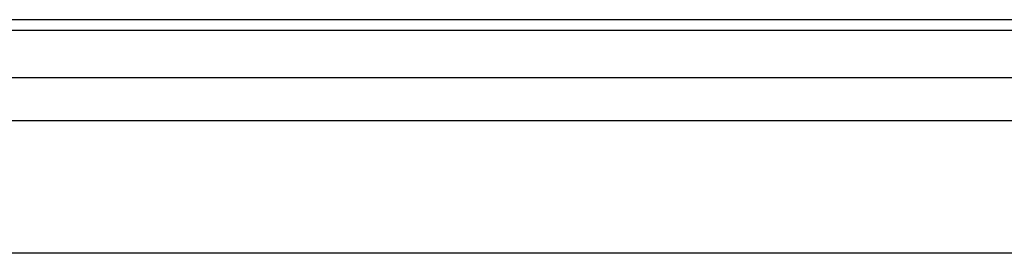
# Model space of a CAD drawing. Extents: x 0 to 286551, y -50 to 581131.
# Tile 76 of 207: x 115943 to 117322, y 560667 to 560995. Entities that reach past the tile are written whole.
import ezdxf

# ---------------------------------------------------------------- set-up
doc = ezdxf.new("R2010")
doc.units = 0
doc.header["$MEASUREMENT"] = 0
doc.layers.add('0.13', color=5, linetype='CONTINUOUS')

msp = doc.modelspace()

# ---------------------------------------------------------------- linework, layer by layer
at = {"layer": '0.13'}
for points in [[(117878.2, 560994.5), (114323.9, 560994.5)], [(117878.2, 560979.5), (114323.9, 560979.5)], [(117886.3, 560913), (114323.9, 560913)], [(117982.4, 560853), (114323.9, 560853)], [(117992.4, 560667.2), (114323.9, 560667.2)]]:
    msp.add_lwpolyline(points, dxfattribs=at)

doc.saveas('drawing.dxf')
